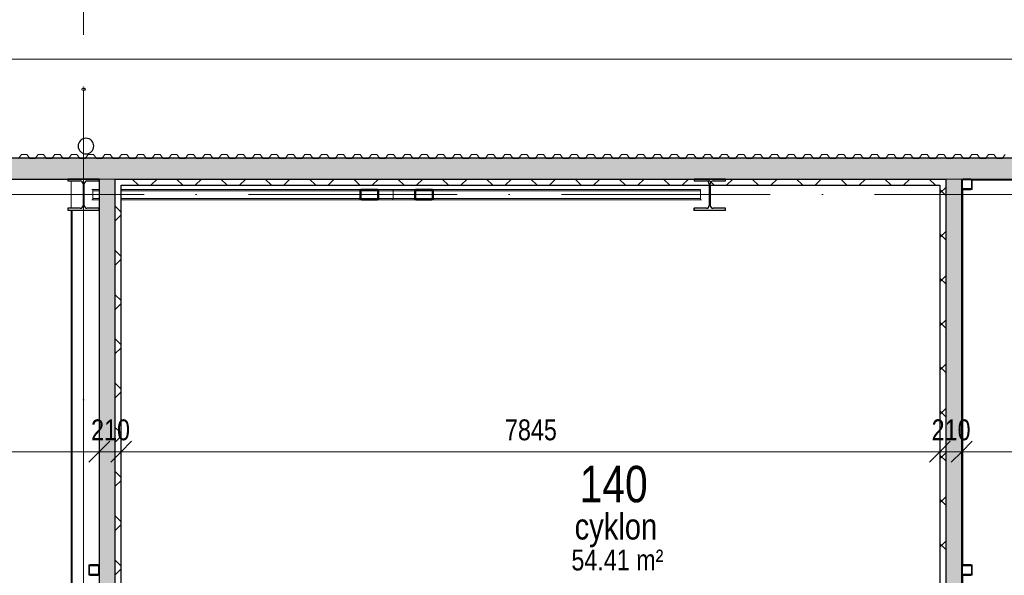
# Model space of a CAD drawing. Header units: millimetres. Extents: x 198345 to 441227, y -23587 to 80066.
# Tile 74 of 79: x 376824 to 386260, y 66534 to 71863. Entities that reach past the tile are written whole.
import ezdxf

# ---------------------------------------------------------------- set-up
doc = ezdxf.new("R2010")
doc.units = ezdxf.units.MM
doc.linetypes.add('IMPORT-HP_01_CER_B', pattern=[800, 500, -100, 100, -100])
doc.linetypes.add('Čerchovaná 20mm', pattern=[3000, 2000, -500, 0, -500])
for name, color, linetype, lineweight in [('CA_IMPORTY18', 8, 'Continuous', 9), ('CA_KOTY', 3, 'Continuous', 9), ('CA_KOTY-100', 3, 'Continuous', 9), ('CA_OSY', 5, 'Continuous', 9), ('CA_PODLAHA25', 7, 'Continuous', 13), ('CA_POHHRA18', 9, 'Continuous', 9), ('CA_POHHRA25', 7, 'Continuous', 13), ('CA_REZY', 1, 'Continuous', 25), ('CA_SRAFY', 9, 'Continuous', 25), ('CA_TEXT25', 7, 'Continuous', 9)]:
    doc.layers.add(name, color=color, linetype=linetype, lineweight=lineweight)
doc.styles.add('Arial', font='arial.ttf', dxfattribs={"height": 10})
doc.styles.add('Arial_3', font='arial.ttf', dxfattribs={"width": 0.8, "height": 250})
doc.styles.add('Arial_4', font='arial.ttf', dxfattribs={"width": 0.8, "height": 200})
doc.styles.add('Arial_8', font='arial.ttf', dxfattribs={"width": 0.8, "height": 350})
doc.dimstyles.new('HP_Přímá_-_2_mm_Ariel_1-100', dxfattribs={"dimscale": 304.8, "dimtxt": 204.05188, "dimasz": 0.656168, "dimexe": 0.328084, "dimexo": 0.0625, "dimgap": 0.164042, "dimtad": 1, "dimdec": 0, "dimzin": 0, "dimdsep": 46, "dimtxsty": 'Arial_4', "dimblk1": 'OBLIQUE', "dimblk2": 'OBLIQUE', "dimsah": 1, "dimcen": 0.09, "dimazin": 0, "dimtfac": 1, "dimtdec": 4, "dimtix": 1, "dimtmove": 0, "dimatfit": 3, "dimfxl": 0.984252, "dimfxlon": 1, "dimtvp": 1, "dimtolj": 1, "dimtzin": 0, "dimarcsym": 2})
pattern_1 = [(45, (111796.82, 0), (-212.13203, 212.13203), []), (135, (111796.82, 0), (-212.13203, -212.13203), [])]

# ---------------------------------------------------------------- blocks, each defined once
blk = doc.blocks.new('ocelová kce final - 11542_003_OK-HALA_TaO-2_ET_AciS_2025-05-29_upr_dwg-2597525-PŮDORYS _6_160 _ vestavek V9')
at = {"layer": 'CA_IMPORTY18', "color": 57}
for p, q in [((265650.8, 71202.5), (265629.2, 71202.5)), ((265629.2, 71187.5), (265650.8, 71187.5)), ((265672.5, 70315), (265790, 70315)), ((274155, 70335), (274155, 70325)), ((274155, 70325), (277490, 70325)), ((277489, 70325), (274155, 70325)), ((274155, 70325), (274155, 70323)), ((265646.5, 70081), (265646.5, 70289)), ((265790, 70235), (265719.7, 70235)), ((265790, 70236), (265727.8, 70236)), ((265727.8, 70236), (265727.8, 70134)), ((265729.6, 70223), (265790, 70223)), ((265751.2, 70235), (265790, 70235)), ((268309.8, 70235), (266000, 70235)), ((266000, 70235), (268309.8, 70235)), ((266000, 70223), (268288.2, 70223)), ((268457.3, 70223), (268299, 70223)), ((268341.2, 70235), (268309.8, 70235)), ((268446.5, 70235), (268598.9, 70235)), ((268605.6, 70223), (268468.1, 70223)), ((268833.5, 70235), (268598.9, 70235)), ((268598.9, 70235), (268833.5, 70235)), ((268605.6, 70223), (268811.9, 70223)), ((268605.6, 70223), (268605.6, 70147)), ((268681.1, 70235), (268723.3, 70235)), ((268822.7, 70223), (268981, 70223)), ((268970.2, 70235), (271528.8, 70235)), ((271550.4, 70223), (268991.8, 70223)), ((271552.2, 70236), (271368.7, 70236)), ((271552.2, 70134), (271552.2, 70236)), ((271633.5, 70275), (271633.5, 70081)), ((271646.5, 70081), (271646.5, 70275)), ((274067, 70235), (274065, 70235)), ((274065, 70235), (274065, 66635)), ((274065, 66636), (274065, 70234.2)), ((274155, 70235), (274143, 70235)), ((274155, 70247), (274155, 70235)), ((265719.7, 70135), (265790, 70135)), ((265727.8, 70134), (265790, 70134)), ((265729.6, 70147), (265790, 70147)), ((265751.2, 70135), (265790, 70135)), ((266000, 70147), (268288.2, 70147)), ((266000, 70135), (268309.8, 70135)), ((266000, 70135), (268309.8, 70135)), ((268457.3, 70147), (268299, 70147)), ((268446.5, 70135), (268598.9, 70135)), ((268598.9, 70135), (268446.5, 70135)), ((268605.6, 70147), (268468.1, 70147)), ((268598.9, 70135), (268833.5, 70135)), ((268598.9, 70135), (268833.5, 70135)), ((268605.6, 70147), (268811.9, 70147)), ((268822.7, 70147), (268981, 70147)), ((268970.2, 70135), (271560.3, 70135)), ((271528.8, 70135), (268970.2, 70135)), ((271550.4, 70147), (268991.8, 70147)), ((271368.7, 70134), (271552.2, 70134)), ((265520, 70035), (265520, 63280)), ((265530, 70035), (265530, 63280)), ((265530, 70034), (265790, 70034)), ((265530, 70034), (265530, 63280)), ((265790, 70055), (265672.5, 70055)), ((271607.5, 70055), (271489, 70055)), ((271489, 70055), (271489, 70034)), ((271489, 70034), (271791, 70034)), ((271791, 70055), (271672.5, 70055)), ((271791, 70034), (271791, 70055)), ((265790, 66636), (265689, 66636)), ((265689, 66636), (265689, 66534)), ((274065, 66636), (274055, 66636)), ((274065, 66635), (274067, 66635)), ((274143, 66635), (274155, 66635)), ((274155, 66635), (274155, 66623)), ((274067, 66535), (274065, 66535)), ((274065, 66535), (274065, 63130)), ((274155, 66535), (274143, 66535)), ((274155, 66547), (274155, 66535))]:
    blk.add_line(p, q, dxfattribs=at)
at = {"layer": 'CA_IMPORTY18', "color": 57, "linetype": 'IMPORT-HP_01_CER_B'}
for p, q in [((265640, 70721.8), (265640, 71185)), ((265640, 70535), (265640, 70580.7))]:
    blk.add_line(p, q, dxfattribs=at)
at = {"layer": 'CA_IMPORTY18', "color": 57}
for centre, radius, start, end in [((265629.2, 71195), 7.5, 90, 270), ((265650.8, 71195), 7.5, 270, 90), ((265672.5, 70289), 26, 89.99999, 179.99999), ((274067, 70247), 13, 193.59121, 261.1508), ((265672.5, 70081), 26, 179.99999, 269.99999), ((271607.5, 70081), 26, 269.99999, 0), ((271672.5, 70081), 26, 180, 269.99999)]:
    blk.add_arc(centre, radius, start, end, dxfattribs=at)
for centre, start_param, end_param in [((268598.9, 70223), 4.712362, 6.283159), ((268598.9, 70147), 3.141593, 4.712362)]:
    blk.add_ellipse(centre, major_axis=(0, 12), ratio=0.555659, start_param=start_param, end_param=end_param, dxfattribs=at)
at = {"layer": 'CA_REZY'}
for p, q in [((265790, 70335), (265490, 70335)), ((265490, 70335), (265490, 70316)), ((265490, 70316), (265607.5, 70316)), ((265672.5, 70316), (265790, 70316)), ((265790, 70316), (265790, 70335)), ((271790, 70335), (271490, 70335)), ((271490, 70335), (271490, 70316)), ((271490, 70316), (271607.5, 70316)), ((271672.5, 70316), (271790, 70316)), ((271790, 70316), (271790, 70335)), ((274055, 70323), (274055, 70247)), ((274061, 70247), (274061, 70323)), ((274143, 70335), (274067, 70335)), ((274067, 70329), (274143, 70329)), ((274149, 70323), (274149, 70247)), ((274155, 70247), (274155, 70323)), ((265634.5, 70289), (265634.5, 70081)), ((265645.5, 70081), (265645.5, 70289)), ((268288.2, 70223), (268288.2, 70147)), ((268299, 70147), (268299, 70223)), ((268446.5, 70235), (268309.8, 70235)), ((268309.8, 70229), (268446.5, 70229)), ((268457.3, 70223), (268457.3, 70147)), ((268468.1, 70147), (268468.1, 70223)), ((268811.9, 70223), (268811.9, 70147)), ((268822.7, 70147), (268822.7, 70223)), ((268970.2, 70235), (268833.5, 70235)), ((268833.5, 70229), (268970.2, 70229)), ((268981, 70223), (268981, 70147)), ((268991.8, 70147), (268991.8, 70223)), ((271634.5, 70289), (271634.5, 70081)), ((271645.5, 70081), (271645.5, 70289)), ((274143, 70241), (274067, 70241)), ((274067, 70235), (274143, 70235)), ((268446.5, 70141), (268309.8, 70141)), ((268309.8, 70135), (268446.5, 70135)), ((268970.2, 70141), (268833.5, 70141)), ((268833.5, 70135), (268970.2, 70135)), ((265607.5, 70054), (265490, 70054)), ((265490, 70054), (265490, 70035)), ((265490, 70035), (265790, 70035)), ((265790, 70054), (265672.5, 70054)), ((265790, 70035), (265790, 70054)), ((271607.5, 70054), (271490, 70054)), ((271490, 70054), (271490, 70035)), ((271490, 70035), (271790, 70035)), ((271790, 70054), (271672.5, 70054)), ((271790, 70035), (271790, 70054)), ((265690, 66623), (265690, 66547)), ((265696, 66547), (265696, 66623)), ((265778, 66635), (265702, 66635)), ((265702, 66629), (265778, 66629)), ((265784, 66623), (265784, 66547)), ((265790, 66547), (265790, 66623)), ((274055, 66623), (274055, 66547)), ((274061, 66547), (274061, 66623)), ((274143, 66635), (274067, 66635)), ((274067, 66629), (274143, 66629)), ((274149, 66623), (274149, 66547)), ((274155, 66547), (274155, 66623)), ((265778, 66541), (265702, 66541)), ((265702, 66535), (265778, 66535)), ((274143, 66541), (274067, 66541)), ((274067, 66535), (274143, 66535))]:
    blk.add_line(p, q, dxfattribs=at)
at = {"layer": 'CA_REZY', "flags": 128}
for points in [[(268309.8, 70235), (268305.6, 70234.8), (268301.5, 70234.1), (268297.8, 70233), (268294.5, 70231.5), (268291.8, 70229.7), (268289.8, 70227.6), (268288.6, 70225.3), (268288.2, 70223)], [(268299, 70223), (268299.2, 70224.2), (268299.8, 70225.3), (268300.8, 70226.3), (268302.1, 70227.2), (268303.8, 70228), (268305.6, 70228.5), (268307.7, 70228.9), (268309.8, 70229)], [(268468.1, 70223), (268467.7, 70225.3), (268466.5, 70227.6), (268464.5, 70229.7), (268461.8, 70231.5), (268458.5, 70233), (268454.8, 70234.1), (268450.8, 70234.8), (268446.5, 70235)], [(268446.5, 70229), (268448.7, 70228.9), (268450.7, 70228.5), (268452.5, 70228), (268454.2, 70227.2), (268455.5, 70226.3), (268456.5, 70225.3), (268457.1, 70224.2), (268457.3, 70223)], [(268833.5, 70235), (268829.2, 70234.8), (268825.2, 70234.1), (268821.5, 70233), (268818.2, 70231.5), (268815.5, 70229.7), (268813.5, 70227.6), (268812.3, 70225.3), (268811.9, 70223)], [(268822.7, 70223), (268822.9, 70224.2), (268823.5, 70225.3), (268824.5, 70226.3), (268825.8, 70227.2), (268827.5, 70228), (268829.3, 70228.5), (268831.4, 70228.9), (268833.5, 70229)], [(268991.8, 70223), (268991.4, 70225.3), (268990.2, 70227.6), (268988.2, 70229.7), (268985.5, 70231.5), (268982.2, 70233), (268978.5, 70234.1), (268974.4, 70234.8), (268970.2, 70235)], [(268970.2, 70229), (268972.3, 70228.9), (268974.4, 70228.5), (268976.2, 70228), (268977.9, 70227.2), (268979.2, 70226.3), (268980.2, 70225.3), (268980.8, 70224.2), (268981, 70223)], [(268288.2, 70147), (268288.6, 70144.7), (268289.8, 70142.4), (268291.8, 70140.3), (268294.5, 70138.5), (268297.8, 70137), (268301.5, 70135.9), (268305.6, 70135.2), (268309.8, 70135)], [(268309.8, 70141), (268307.7, 70141.1), (268305.6, 70141.5), (268303.8, 70142), (268302.1, 70142.8), (268300.8, 70143.7), (268299.8, 70144.7), (268299.2, 70145.8), (268299, 70147)], [(268457.3, 70147), (268457.1, 70145.8), (268456.5, 70144.7), (268455.5, 70143.7), (268454.2, 70142.8), (268452.5, 70142), (268450.7, 70141.5), (268448.6, 70141.1), (268446.5, 70141)], [(268446.5, 70135), (268450.8, 70135.2), (268454.8, 70135.9), (268458.5, 70137), (268461.8, 70138.5), (268464.5, 70140.3), (268466.5, 70142.4), (268467.7, 70144.7), (268468.1, 70147)], [(268811.9, 70147), (268812.3, 70144.7), (268813.5, 70142.4), (268815.5, 70140.3), (268818.2, 70138.5), (268821.5, 70137), (268825.2, 70135.9), (268829.2, 70135.2), (268833.5, 70135)], [(268833.5, 70141), (268831.4, 70141.1), (268829.3, 70141.5), (268827.5, 70142), (268825.8, 70142.8), (268824.5, 70143.7), (268823.5, 70144.7), (268822.9, 70145.8), (268822.7, 70147)], [(268981, 70147), (268980.8, 70145.8), (268980.2, 70144.7), (268979.2, 70143.7), (268977.9, 70142.8), (268976.2, 70142), (268974.4, 70141.5), (268972.3, 70141.1), (268970.2, 70141)], [(268970.2, 70135), (268974.4, 70135.2), (268978.5, 70135.9), (268982.2, 70137), (268985.5, 70138.5), (268988.2, 70140.3), (268990.2, 70142.4), (268991.4, 70144.7), (268991.8, 70147)]]:
    blk.add_lwpolyline(points, dxfattribs=at)
at = {"layer": 'CA_REZY'}
for centre, radius, start, end in [((265607.5, 70289), 27, 0, 90), ((265672.5, 70289), 27, 90, 180), ((271607.5, 70289), 27, 0, 90), ((271672.5, 70289), 27, 90, 180), ((274067, 70323), 12, 90, 180), ((274067, 70323), 6, 90, 180), ((274143, 70323), 12, 0, 90), ((274143, 70323), 6, 0, 90), ((274067, 70247), 12, 180, 270), ((274067, 70247), 6, 180, 270), ((274143, 70247), 12, 270, 0), ((274143, 70247), 6, 270, 0), ((265607.5, 70081), 27, 270, 0), ((265672.5, 70081), 27, 180, 270), ((271607.5, 70081), 27, 270, 0), ((271672.5, 70081), 27, 180, 270), ((265702, 66623), 12, 90, 180), ((265702, 66623), 6, 90, 180), ((265778, 66623), 12, 0, 90), ((265778, 66623), 6, 0, 90), ((274067, 66623), 12, 90, 180), ((274067, 66623), 6, 90, 180), ((274143, 66623), 12, 0, 90), ((274143, 66623), 6, 0, 90), ((265702, 66547), 12, 180, 270), ((265702, 66547), 6, 180, 270), ((265778, 66547), 12, 270, 0), ((265778, 66547), 6, 270, 0), ((274067, 66547), 12, 180, 270), ((274067, 66547), 6, 180, 270), ((274143, 66547), 12, 270, 0), ((274143, 66547), 6, 270, 0)]:
    blk.add_arc(centre, radius, start, end, dxfattribs=at)
at = {"layer": 'CA_IMPORTY18', "color": 7, "linetype": 'IMPORT-HP_01_CER_B', "insert": (265631.7, 71200.5), "char_height": 10, "width": 18.609, "attachment_point": 1, "line_spacing_factor": 0.941778, "style": 'Arial'}
blk.add_mtext('24', dxfattribs=at)
blk = doc.blocks.new('ocelová kce final - ocelová kce final-2597615-PŮDORYS _6_160 _ vestavek V9')
blk.add_blockref('ocelová kce final - 11542_003_OK-HALA_TaO-2_ET_AciS_2025-05-29_upr_dwg-2597525-PŮDORYS _6_160 _ vestavek V9', (0, 0))
blk = doc.blocks.new('Opakovaný detail - 40-518357-PŮDORYS _6_160 _ vestavek V9')
at = {"layer": 'CA_POHHRA18'}
for p, q in [((-24317.4, 250.1), (-24288.4, 211.1)), ((-24288.4, 211.1), (-24237.4, 211.1)), ((-24237.4, 211.1), (-24208.4, 250.1)), ((-24208.4, 250.1), (-24182.9, 250.1)), ((-24183.1, 250.1), (-24157.6, 250.1)), ((-24157.6, 250.1), (-24128.6, 211.1)), ((-24128.6, 211.1), (-24077.6, 211.1)), ((-24077.6, 211.1), (-24048.6, 250.1)), ((-24048.6, 250.1), (-24023.1, 250.1)), ((-24023.3, 250.1), (-23997.8, 250.1)), ((-23997.8, 250.1), (-23968.8, 211.1)), ((-23968.8, 211.1), (-23917.8, 211.1)), ((-23917.8, 211.1), (-23888.8, 250.1)), ((-23888.8, 250.1), (-23863.3, 250.1)), ((-23863.5, 250.1), (-23838, 250.1)), ((-23838, 250.1), (-23809, 211.1)), ((-23809, 211.1), (-23758, 211.1)), ((-23758, 211.1), (-23729, 250.1)), ((-23729, 250.1), (-23703.5, 250.1)), ((-23703.8, 250.1), (-23678.3, 250.1)), ((-23678.3, 250.1), (-23649.3, 211.1)), ((-23649.3, 211.1), (-23598.3, 211.1)), ((-23598.3, 211.1), (-23569.3, 250.1)), ((-23569.3, 250.1), (-23543.8, 250.1)), ((-23544, 250.1), (-23518.5, 250.1)), ((-23518.5, 250.1), (-23489.5, 211.1)), ((-23489.5, 211.1), (-23438.5, 211.1)), ((-23438.5, 211.1), (-23409.5, 250.1)), ((-23409.5, 250.1), (-23384, 250.1)), ((-23384.2, 250.1), (-23358.7, 250.1)), ((-23358.7, 250.1), (-23329.7, 211.1)), ((-23329.7, 211.1), (-23278.7, 211.1)), ((-23278.7, 211.1), (-23249.7, 250.1)), ((-23249.7, 250.1), (-23224.2, 250.1)), ((-23224.5, 250.1), (-23199, 250.1)), ((-23199, 250.1), (-23170, 211.1)), ((-23170, 211.1), (-23119, 211.1)), ((-23119, 211.1), (-23090, 250.1)), ((-23090, 250.1), (-23064.5, 250.1)), ((-23064.7, 250.1), (-23039.2, 250.1)), ((-23039.2, 250.1), (-23010.2, 211.1)), ((-23010.2, 211.1), (-22959.2, 211.1)), ((-22959.2, 211.1), (-22930.2, 250.1)), ((-22930.2, 250.1), (-22904.7, 250.1)), ((-22904.9, 250.1), (-22879.4, 250.1)), ((-22879.4, 250.1), (-22850.4, 211.1)), ((-22850.4, 211.1), (-22799.4, 211.1)), ((-22799.4, 211.1), (-22770.4, 250.1)), ((-22770.4, 250.1), (-22744.9, 250.1)), ((-22745.2, 250.1), (-22719.7, 250.1)), ((-22719.7, 250.1), (-22690.7, 211.1)), ((-22690.7, 211.1), (-22639.7, 211.1)), ((-22639.7, 211.1), (-22610.7, 250.1)), ((-22610.7, 250.1), (-22585.2, 250.1)), ((-22585.4, 250.1), (-22559.9, 250.1)), ((-22559.9, 250.1), (-22530.9, 211.1)), ((-22530.9, 211.1), (-22479.9, 211.1)), ((-22479.9, 211.1), (-22450.9, 250.1)), ((-22450.9, 250.1), (-22425.4, 250.1)), ((-22425.6, 250.1), (-22400.1, 250.1)), ((-22400.1, 250.1), (-22371.1, 211.1)), ((-22371.1, 211.1), (-22320.1, 211.1)), ((-22320.1, 211.1), (-22291.1, 250.1)), ((-22291.1, 250.1), (-22265.6, 250.1)), ((-22265.8, 250.1), (-22240.3, 250.1)), ((-22240.3, 250.1), (-22211.3, 211.1)), ((-22211.3, 211.1), (-22160.3, 211.1)), ((-22160.3, 211.1), (-22131.3, 250.1)), ((-22131.3, 250.1), (-22105.8, 250.1)), ((-22106.1, 250.1), (-22080.6, 250.1)), ((-22080.6, 250.1), (-22051.6, 211.1)), ((-22051.6, 211.1), (-22000.6, 211.1)), ((-22000.6, 211.1), (-21971.6, 250.1)), ((-21971.6, 250.1), (-21946.1, 250.1)), ((-21946.3, 250.1), (-21920.8, 250.1)), ((-21920.8, 250.1), (-21891.8, 211.1)), ((-21891.8, 211.1), (-21840.8, 211.1)), ((-21840.8, 211.1), (-21811.8, 250.1)), ((-21811.8, 250.1), (-21786.3, 250.1)), ((-21786.5, 250.1), (-21761, 250.1)), ((-21761, 250.1), (-21732, 211.1)), ((-21732, 211.1), (-21681, 211.1)), ((-21681, 211.1), (-21652, 250.1)), ((-21652, 250.1), (-21626.5, 250.1)), ((-21626.8, 250.1), (-21601.3, 250.1)), ((-21601.3, 250.1), (-21572.3, 211.1)), ((-21572.3, 211.1), (-21521.3, 211.1)), ((-21521.3, 211.1), (-21492.3, 250.1)), ((-21492.3, 250.1), (-21466.8, 250.1)), ((-21467, 250.1), (-21441.5, 250.1)), ((-21441.5, 250.1), (-21412.5, 211.1)), ((-21412.5, 211.1), (-21361.5, 211.1)), ((-21361.5, 211.1), (-21332.5, 250.1)), ((-21332.5, 250.1), (-21307, 250.1)), ((-21307.2, 250.1), (-21281.7, 250.1)), ((-21281.7, 250.1), (-21252.7, 211.1)), ((-21252.7, 211.1), (-21201.7, 211.1)), ((-21201.7, 211.1), (-21172.7, 250.1)), ((-21172.7, 250.1), (-21147.2, 250.1)), ((-21147.4, 250.1), (-21121.9, 250.1)), ((-21121.9, 250.1), (-21092.9, 211.1)), ((-21092.9, 211.1), (-21041.9, 211.1)), ((-21041.9, 211.1), (-21012.9, 250.1)), ((-21012.9, 250.1), (-20987.4, 250.1)), ((-20987.7, 250.1), (-20962.2, 250.1)), ((-20962.2, 250.1), (-20933.2, 211.1)), ((-20933.2, 211.1), (-20882.2, 211.1)), ((-20882.2, 211.1), (-20853.2, 250.1)), ((-20853.2, 250.1), (-20827.7, 250.1)), ((-20827.9, 250.1), (-20802.4, 250.1)), ((-20802.4, 250.1), (-20773.4, 211.1)), ((-20773.4, 211.1), (-20722.4, 211.1)), ((-20722.4, 211.1), (-20693.4, 250.1)), ((-20693.4, 250.1), (-20667.9, 250.1)), ((-20668.1, 250.1), (-20642.6, 250.1)), ((-20642.6, 250.1), (-20613.6, 211.1)), ((-20613.6, 211.1), (-20562.6, 211.1)), ((-20562.6, 211.1), (-20533.6, 250.1)), ((-20533.6, 250.1), (-20508.1, 250.1)), ((-20508.4, 250.1), (-20482.9, 250.1)), ((-20482.9, 250.1), (-20453.9, 211.1)), ((-20453.9, 211.1), (-20402.9, 211.1)), ((-20402.9, 211.1), (-20373.9, 250.1)), ((-20373.9, 250.1), (-20348.4, 250.1)), ((-20348.6, 250.1), (-20323.1, 250.1)), ((-20323.1, 250.1), (-20294.1, 211.1)), ((-20294.1, 211.1), (-20243.1, 211.1)), ((-20243.1, 211.1), (-20214.1, 250.1)), ((-20214.1, 250.1), (-20188.6, 250.1)), ((-20188.8, 250.1), (-20163.3, 250.1)), ((-20163.3, 250.1), (-20134.3, 211.1)), ((-20134.3, 211.1), (-20083.3, 211.1)), ((-20083.3, 211.1), (-20054.3, 250.1)), ((-20054.3, 250.1), (-20028.8, 250.1)), ((-20029, 250.1), (-20003.5, 250.1)), ((-20003.5, 250.1), (-19974.5, 211.1)), ((-19974.5, 211.1), (-19923.5, 211.1)), ((-19923.5, 211.1), (-19894.5, 250.1)), ((-19894.5, 250.1), (-19869, 250.1)), ((-19869.3, 250.1), (-19843.8, 250.1)), ((-19843.8, 250.1), (-19814.8, 211.1)), ((-19814.8, 211.1), (-19763.8, 211.1)), ((-19763.8, 211.1), (-19734.8, 250.1)), ((-19734.8, 250.1), (-19709.3, 250.1)), ((-19709.5, 250.1), (-19684, 250.1)), ((-19684, 250.1), (-19655, 211.1)), ((-19655, 211.1), (-19604, 211.1)), ((-19604, 211.1), (-19575, 250.1)), ((-19575, 250.1), (-19549.5, 250.1)), ((-19549.7, 250.1), (-19524.2, 250.1)), ((-19524.2, 250.1), (-19495.2, 211.1)), ((-19495.2, 211.1), (-19444.2, 211.1)), ((-19444.2, 211.1), (-19415.2, 250.1)), ((-19415.2, 250.1), (-19389.7, 250.1)), ((-19390, 250.1), (-19364.5, 250.1)), ((-19364.5, 250.1), (-19335.5, 211.1)), ((-19335.5, 211.1), (-19284.5, 211.1)), ((-19284.5, 211.1), (-19255.5, 250.1)), ((-19255.5, 250.1), (-19230, 250.1)), ((-19230.2, 250.1), (-19204.7, 250.1)), ((-19204.7, 250.1), (-19175.7, 211.1)), ((-19175.7, 211.1), (-19124.7, 211.1)), ((-19124.7, 211.1), (-19095.7, 250.1)), ((-19095.7, 250.1), (-19070.2, 250.1)), ((-19070.4, 250.1), (-19044.9, 250.1)), ((-19044.9, 250.1), (-19015.9, 211.1)), ((-19015.9, 211.1), (-18964.9, 211.1)), ((-18964.9, 211.1), (-18935.9, 250.1)), ((-18935.9, 250.1), (-18910.4, 250.1)), ((-18910.6, 250.1), (-18885.1, 250.1)), ((-18885.1, 250.1), (-18856.1, 211.1)), ((-18856.1, 211.1), (-18805.1, 211.1)), ((-18805.1, 211.1), (-18776.1, 250.1)), ((-18776.1, 250.1), (-18750.6, 250.1)), ((-18750.9, 250.1), (-18725.4, 250.1)), ((-18725.4, 250.1), (-18696.4, 211.1)), ((-18696.4, 211.1), (-18645.4, 211.1)), ((-18645.4, 211.1), (-18616.4, 250.1)), ((-18616.4, 250.1), (-18590.9, 250.1)), ((-18591.1, 250.1), (-18565.6, 250.1)), ((-18565.6, 250.1), (-18536.6, 211.1)), ((-18536.6, 211.1), (-18485.6, 211.1)), ((-18485.6, 211.1), (-18456.6, 250.1)), ((-18456.6, 250.1), (-18431.1, 250.1)), ((-18431.3, 250.1), (-18405.8, 250.1)), ((-18405.8, 250.1), (-18376.8, 211.1)), ((-18376.8, 211.1), (-18325.8, 211.1)), ((-18325.8, 211.1), (-18296.8, 250.1)), ((-18296.8, 250.1), (-18271.3, 250.1)), ((-18271.6, 250.1), (-18246.1, 250.1)), ((-18246.1, 250.1), (-18217.1, 211.1)), ((-18217.1, 211.1), (-18166.1, 211.1)), ((-18166.1, 211.1), (-18137.1, 250.1)), ((-18137.1, 250.1), (-18111.6, 250.1)), ((-18111.8, 250.1), (-18086.3, 250.1)), ((-18086.3, 250.1), (-18057.3, 211.1)), ((-18057.3, 211.1), (-18006.3, 211.1)), ((-18006.3, 211.1), (-17977.3, 250.1)), ((-17977.3, 250.1), (-17951.8, 250.1)), ((-17952, 250.1), (-17926.5, 250.1)), ((-17926.5, 250.1), (-17897.5, 211.1)), ((-17897.5, 211.1), (-17846.5, 211.1)), ((-17846.5, 211.1), (-17817.5, 250.1)), ((-17817.5, 250.1), (-17792, 250.1)), ((-17792.2, 250.1), (-17766.7, 250.1)), ((-17766.7, 250.1), (-17737.7, 211.1)), ((-17737.7, 211.1), (-17686.7, 211.1)), ((-17686.7, 211.1), (-17657.7, 250.1)), ((-17657.7, 250.1), (-17632.2, 250.1)), ((-17632.5, 250.1), (-17607, 250.1)), ((-17607, 250.1), (-17578, 211.1)), ((-17578, 211.1), (-17527, 211.1)), ((-17527, 211.1), (-17498, 250.1)), ((-17498, 250.1), (-17472.5, 250.1)), ((-17472.7, 250.1), (-17447.2, 250.1)), ((-17447.2, 250.1), (-17418.2, 211.1)), ((-17418.2, 211.1), (-17367.2, 211.1)), ((-17367.2, 211.1), (-17338.2, 250.1)), ((-17338.2, 250.1), (-17312.7, 250.1)), ((-17312.9, 250.1), (-17287.4, 250.1)), ((-17287.4, 250.1), (-17258.4, 211.1)), ((-17258.4, 211.1), (-17207.4, 211.1)), ((-17207.4, 211.1), (-17178.4, 250.1)), ((-17178.4, 250.1), (-17152.9, 250.1)), ((-17153.2, 250.1), (-17127.7, 250.1)), ((-17127.7, 250.1), (-17098.7, 211.1)), ((-17098.7, 211.1), (-17047.7, 211.1)), ((-17047.7, 211.1), (-17018.7, 250.1)), ((-17018.7, 250.1), (-16993.2, 250.1)), ((-16993.4, 250.1), (-16967.9, 250.1)), ((-16967.9, 250.1), (-16938.9, 211.1)), ((-16938.9, 211.1), (-16887.9, 211.1)), ((-16887.9, 211.1), (-16858.9, 250.1)), ((-16858.9, 250.1), (-16833.4, 250.1)), ((-16833.6, 250.1), (-16808.1, 250.1)), ((-16808.1, 250.1), (-16779.1, 211.1)), ((-16779.1, 211.1), (-16728.1, 211.1)), ((-16728.1, 211.1), (-16699.1, 250.1)), ((-16699.1, 250.1), (-16673.6, 250.1)), ((-16673.8, 250.1), (-16648.3, 250.1)), ((-16648.3, 250.1), (-16619.3, 211.1)), ((-16619.3, 211.1), (-16568.3, 211.1)), ((-16568.3, 211.1), (-16539.3, 250.1)), ((-16539.3, 250.1), (-16513.8, 250.1)), ((-16514.1, 250.1), (-16488.6, 250.1)), ((-16488.6, 250.1), (-16459.6, 211.1)), ((-16459.6, 211.1), (-16408.6, 211.1)), ((-16408.6, 211.1), (-16379.6, 250.1)), ((-16379.6, 250.1), (-16354.1, 250.1)), ((-16354.3, 250.1), (-16328.8, 250.1)), ((-16328.8, 250.1), (-16299.8, 211.1)), ((-16299.8, 211.1), (-16248.8, 211.1)), ((-16248.8, 211.1), (-16219.8, 250.1)), ((-16219.8, 250.1), (-16194.3, 250.1)), ((-16194.5, 250.1), (-16169, 250.1)), ((-16169, 250.1), (-16140, 211.1)), ((-16140, 211.1), (-16089, 211.1)), ((-16089, 211.1), (-16060, 250.1)), ((-16060, 250.1), (-16034.5, 250.1)), ((-16034.8, 250.1), (-16009.3, 250.1)), ((-16009.3, 250.1), (-15980.3, 211.1)), ((-15980.3, 211.1), (-15929.3, 211.1)), ((-15929.3, 211.1), (-15900.3, 250.1)), ((-15900.3, 250.1), (-15874.8, 250.1)), ((-15875, 250.1), (-15849.5, 250.1)), ((-15849.5, 250.1), (-15820.5, 211.1)), ((-15820.5, 211.1), (-15769.5, 211.1)), ((-15769.5, 211.1), (-15740.5, 250.1)), ((-15740.5, 250.1), (-15715, 250.1)), ((-15715.2, 250.1), (-15689.7, 250.1)), ((-15689.7, 250.1), (-15660.7, 211.1)), ((-15660.7, 211.1), (-15609.7, 211.1)), ((-15609.7, 211.1), (-15580.7, 250.1)), ((-15580.7, 250.1), (-15555.2, 250.1)), ((-15555.4, 250.1), (-15529.9, 250.1)), ((-15529.9, 250.1), (-15500.9, 211.1)), ((-15500.9, 211.1), (-15449.9, 211.1)), ((-15449.9, 211.1), (-15420.9, 250.1)), ((-15420.9, 250.1), (-15395.4, 250.1)), ((-15395.7, 250.1), (-15370.2, 250.1)), ((-15370.2, 250.1), (-15341.2, 211.1)), ((-15341.2, 211.1), (-15290.2, 211.1)), ((-15290.2, 211.1), (-15261.2, 250.1)), ((-15261.2, 250.1), (-15235.7, 250.1)), ((-15235.9, 250.1), (-15210.4, 250.1)), ((-15210.4, 250.1), (-15181.4, 211.1)), ((-15181.4, 211.1), (-15130.4, 211.1)), ((-15130.4, 211.1), (-15101.4, 250.1)), ((-15101.4, 250.1), (-15075.9, 250.1)), ((-15076.1, 250.1), (-15050.6, 250.1)), ((-15050.6, 250.1), (-15021.6, 211.1)), ((-15021.6, 211.1), (-14970.6, 211.1)), ((-14970.6, 211.1), (-14941.6, 250.1)), ((-14941.6, 250.1), (-14916.1, 250.1)), ((-14916.4, 250.1), (-14890.9, 250.1)), ((-14890.9, 250.1), (-14861.9, 211.1))]:
    blk.add_line(p, q, dxfattribs=at)
blk = doc.blocks.new('DIMBLOCK80-PŮDORYS _6_160 _ vestavek V9')
at = {"layer": 'CA_KOTY-100'}
for p, q in [((316686.9, 71483.7), (316786.9, 71583.7)), ((316686.9, 71483.7), (316686.9, 71583.7)), ((401416.9, 71483.7), (401516.9, 71583.7)), ((401416.9, 71483.7), (401416.9, 71583.7)), ((316686.9, 71483.7), (316586.9, 71383.7)), ((316686.9, 71483.7), (401416.9, 71483.7)), ((316686.9, 71483.7), (316686.9, 71183.7)), ((401416.9, 71483.7), (401316.9, 71383.7)), ((401416.9, 71483.7), (401416.9, 71183.7))]:
    blk.add_line(p, q, dxfattribs=at)
at = {"layer": 'CA_KOTY-100', "color": 0, "insert": (358745.8, 71793.4), "char_height": 200, "width": 734.587, "attachment_point": 1, "line_spacing_factor": 0.941778, "style": 'Arial_4'}
blk.add_mtext('84730', dxfattribs=at)
blk = doc.blocks.new('_Oblique')
at = {"color": 0, "linetype": 'ByBlock', "lineweight": -2}
blk.add_line((-0.5, -0.5), (0.5, 0.5), dxfattribs=at)
blk = doc.blocks.new('DIMBLOCK94-PŮDORYS _6_160 _ vestavek V9')
at = {"layer": 'CA_KOTY-100'}
for p, q in [((358592.8, 67719.6), (358592.8, 68019.6)), ((377586.9, 67719.6), (377586.9, 68019.6)), ((358592.8, 67719.6), (358692.8, 67819.6)), ((377586.9, 67719.6), (377686.9, 67819.6)), ((358592.8, 67719.6), (358492.8, 67619.6)), ((358592.8, 67719.6), (377586.9, 67719.6)), ((358592.8, 67719.6), (358592.8, 67619.6)), ((377586.9, 67719.6), (377486.9, 67619.6)), ((377586.9, 67719.6), (377586.9, 67619.6))]:
    blk.add_line(p, q, dxfattribs=at)
at = {"layer": 'CA_KOTY-100', "color": 0, "insert": (367783.7, 68029.3), "char_height": 200, "width": 734.587, "attachment_point": 1, "line_spacing_factor": 0.941778, "style": 'Arial_4'}
blk.add_mtext('18994', dxfattribs=at)
blk = doc.blocks.new('DIMBLOCK95-PŮDORYS _6_160 _ vestavek V9')
at = {"layer": 'CA_KOTY-100'}
for p, q in [((377586.9, 67719.6), (377586.9, 68019.6)), ((377796.9, 67719.6), (377796.9, 68019.6)), ((377586.9, 67719.6), (377686.9, 67819.6)), ((377796.9, 67719.6), (377896.9, 67819.6)), ((377586.9, 67719.6), (377486.9, 67619.6)), ((377586.9, 67719.6), (377796.9, 67719.6)), ((377586.9, 67719.6), (377586.9, 67619.6)), ((377796.9, 67719.6), (377696.9, 67619.6)), ((377796.9, 67719.6), (377796.9, 67619.6))]:
    blk.add_line(p, q, dxfattribs=at)
at = {"layer": 'CA_KOTY-100', "color": 0, "insert": (377508.2, 68029.3), "char_height": 200, "width": 440.752, "attachment_point": 1, "line_spacing_factor": 0.941778, "style": 'Arial_4'}
blk.add_mtext('210', dxfattribs=at)
blk = doc.blocks.new('DIMBLOCK96-PŮDORYS _6_160 _ vestavek V9')
at = {"layer": 'CA_KOTY-100'}
for p, q in [((377796.9, 67719.6), (377796.9, 68019.6)), ((385641.9, 67719.6), (385641.9, 68019.6)), ((377796.9, 67719.6), (377896.9, 67819.6)), ((385641.9, 67719.6), (385741.9, 67819.6)), ((377796.9, 67719.6), (377696.9, 67619.6)), ((377796.9, 67719.6), (385641.9, 67719.6)), ((377796.9, 67719.6), (377796.9, 67619.6)), ((385641.9, 67719.6), (385541.9, 67619.6)), ((385641.9, 67719.6), (385641.9, 67619.6))]:
    blk.add_line(p, q, dxfattribs=at)
at = {"layer": 'CA_KOTY-100', "color": 0, "insert": (381474.5, 68029.3), "char_height": 200, "width": 587.669, "attachment_point": 1, "line_spacing_factor": 0.941778, "style": 'Arial_4'}
blk.add_mtext('7845', dxfattribs=at)
blk = doc.blocks.new('DIMBLOCK97-PŮDORYS _6_160 _ vestavek V9')
at = {"layer": 'CA_KOTY-100'}
for p, q in [((385641.9, 67719.6), (385641.9, 68019.6)), ((385851.9, 67719.6), (385851.9, 68019.6)), ((385641.9, 67719.6), (385741.9, 67819.6)), ((385851.9, 67719.6), (385951.9, 67819.6)), ((385641.9, 67719.6), (385541.9, 67619.6)), ((385641.9, 67719.6), (385851.9, 67719.6)), ((385641.9, 67719.6), (385641.9, 67619.6)), ((385851.9, 67719.6), (385751.9, 67619.6)), ((385851.9, 67719.6), (385851.9, 67619.6))]:
    blk.add_line(p, q, dxfattribs=at)
at = {"layer": 'CA_KOTY-100', "color": 0, "insert": (385563.2, 68029.3), "char_height": 200, "width": 440.752, "attachment_point": 1, "line_spacing_factor": 0.941778, "style": 'Arial_4'}
blk.add_mtext('210', dxfattribs=at)
blk = doc.blocks.new('DIMBLOCK98-PŮDORYS _6_160 _ vestavek V9')
at = {"layer": 'CA_KOTY-100'}
for p, q in [((385851.9, 67719.6), (385851.9, 68019.6)), ((401216.9, 67719.6), (401216.9, 68019.6)), ((385851.9, 67719.6), (385951.9, 67819.6)), ((401216.9, 67719.6), (401316.9, 67819.6)), ((385851.9, 67719.6), (385751.9, 67619.6)), ((385851.9, 67719.6), (401216.9, 67719.6)), ((385851.9, 67719.6), (385851.9, 67619.6)), ((401216.9, 67719.6), (401116.9, 67619.6)), ((401216.9, 67719.6), (401216.9, 67619.6))]:
    blk.add_line(p, q, dxfattribs=at)
at = {"layer": 'CA_KOTY-100', "color": 0, "insert": (393228.3, 68029.3), "char_height": 200, "width": 734.587, "attachment_point": 1, "line_spacing_factor": 0.941778, "style": 'Arial_4'}
blk.add_mtext('15365', dxfattribs=at)

msp = doc.modelspace()

# ---------------------------------------------------------------- hatches: boundary and pattern name
at = {"layer": 'CA_SRAFY', "lineweight": 9}
h = msp.add_hatch(dxfattribs=at)
h.set_pattern_fill('FP_24', color=256, angle=-293.578, style=0, pattern_type=2)
h.set_pattern_definition([(246.422, (359019.71, 70530.14), (4.6e-05, -97.175588), [16.779, -8.852, 44.162, -8.852, -27.382]), (246.422, (359019.71, 70530.14), (4.6e-05, -97.175588), [-78.645, 16.779, -10.603]), (293.578, (359045.155, 70530.14), (42.410543, 0.000105), [16.779, -8.852, 44.162, -8.852, -27.382]), (293.578, (359045.155, 70530.14), (42.410543, 0.000105), [-78.645, 16.779, -10.603]), (180, (359045.16, 70530.14), (3e-12, -97.175), [25.446, -16.964]), (180, (359023.95, 70442.68), (3e-12, -97.175), [25.446, -16.964]), (270, (359051.867, 70514.762), (42.411, 1e-12), [8.112, -89.063]), (270, (359030.66, 70466.174), (42.411, 1e-12), [8.112, -89.063]), (270, (359012.997, 70514.762), (42.411, 1e-12), [8.112, -89.063]), (270, (358991.79, 70466.175), (42.411, 1e-12), [8.112, -89.063])])
h.paths.add_polyline_path([(400891, 70335), (401416.9, 70335), (401416.9, 70535), (396936.9, 70535), (396936.9, 70447.4), (396942.9, 70445.6), (396948.3, 70442.4), (396954.1, 70435.8), (396956.9, 70429.9), (396958.1, 70422.3), (396957.9, 70418.9), (396956.1, 70412.4), (396954.1, 70408.5), (396950.1, 70403.6), (396944.9, 70400), (396936.9, 70397.4), (396928.9, 70397.4), (396926.6, 70397.7), (396917.6, 70402.2), (396915.6, 70403.7), (396909.6, 70412.4), (396908.8, 70414.1), (396907.6, 70422.3), (396908.8, 70429.8), (396911.5, 70435.8), (396912.9, 70438), (396917.6, 70442.6), (396922.8, 70445.6), (396928.9, 70447.4), (396928.9, 70535), (396256.8, 70535), (396256.8, 70447.4), (396262.9, 70445.6), (396268.3, 70442.5), (396274.1, 70435.8), (396276.9, 70429.8), (396278.1, 70422.3), (396277.9, 70418.9), (396276, 70412.4), (396274.1, 70408.5), (396270.1, 70403.7), (396265, 70400), (396256.8, 70397.4), (396248.8, 70397.4), (396246.6, 70397.7), (396240.7, 70400), (396235.6, 70403.6), (396229.6, 70412.4), (396228.8, 70414.1), (396227.6, 70422.3), (396228.8, 70429.9), (396231.5, 70435.8), (396232.9, 70438), (396237.3, 70442.4), (396242.8, 70445.6), (396248.8, 70447.4), (396248.8, 70535), (356786.9, 70535), (356786.9, 70335), (400710.4, 70335)])
h.paths.add_polyline_path([(352306.8, 70335), (355386.9, 70335), (355386.9, 70535), (351286.9, 70535), (351286.9, 70335), (352126.2, 70335)])
h.paths.add_polyline_path([(349597.7, 70335), (349886.9, 70335), (349886.9, 70535), (331986.9, 70535), (331986.9, 70335), (349417.1, 70335)])
h.paths.add_polyline_path([(330453, 70335), (330586.9, 70335), (330586.9, 70535), (325486.9, 70535), (325486.9, 70335), (330272.4, 70335)])
h.paths.add_polyline_path([(323048, 70335), (324086.9, 70335), (324086.9, 70535), (316686.9, 70535), (316686.9, 70335), (322867.4, 70335)])
h = msp.add_hatch(dxfattribs=at)
h.set_pattern_fill('FP_30', color=256, angle=161.57, style=0, pattern_type=2)
h.set_pattern_definition([(71.57, (377591.948, 66802.42), (-0.003194, 40.64254), [6.096, -283.058, 32.106, 0]), (288.43, (377591.948, 66812.58), (0.003194, 40.64254), [6.096, -283.058, 31.648, 0]), (18.43, (377591.948, 66802.42), (-101.60858, -20.31297), [96.368, -224.892]), (341.57, (377591.948, 66812.58), (101.60858, -20.31297), [96.368, -224.892])])
h.paths.add_polyline_path([(377736.9, 63280), (377736.9, 70335), (377586.9, 70335), (377586.9, 63280), (377592.3, 63280)])
h = msp.add_hatch(dxfattribs=at)
h.set_pattern_fill('FP_18', color=256, style=0, pattern_type=2)
h.set_pattern_definition(pattern_1)
h.paths.add_polyline_path([(377796.9, 63340), (377796.9, 70335), (377736.9, 70335), (377736.9, 63340), (377772.9, 63340)])
h = msp.add_hatch(dxfattribs=at)
h.set_pattern_fill('FP_18', color=256, style=0, pattern_type=2)
h.set_pattern_definition(pattern_1)
h.paths.add_polyline_path([(385701.9, 70275), (385701.9, 70335), (377796.9, 70335), (377796.9, 70275), (385641.9, 70275)])
h = msp.add_hatch(dxfattribs=at)
h.set_pattern_fill('FP_33', color=256, angle=-198.43, style=0, pattern_type=2)
h.set_pattern_definition([(251.57, (385846.786, 66775.08), (0.003194, -40.64254), [6.096, -283.058, 32.106, 0]), (108.43, (385846.786, 66764.92), (-0.003194, -40.64254), [6.096, -283.058, 31.648, 0]), (198.43, (385846.786, 66775.08), (101.60858, 20.31297), [96.368, -224.892]), (161.57, (385846.786, 66764.92), (-101.60858, 20.31297), [96.368, -224.892])])
h.paths.add_polyline_path([(385719.8, 63205), (385851.9, 63205), (385851.9, 70335), (385701.9, 70335), (385701.9, 63205)])
h = msp.add_hatch(dxfattribs=at)
h.set_pattern_fill('FP_18', color=256, style=0, pattern_type=2)
h.set_pattern_definition(pattern_1)
h.paths.add_polyline_path([(385701.9, 63340), (385701.9, 70275), (385641.9, 70275), (385641.9, 63340)])

# ---------------------------------------------------------------- linework, layer by layer
at = {"layer": 'CA_OSY', "linetype": 'Čerchovaná 20mm'}
for p, q in [((377436.9, 53715.8), (377436.9, 75184.5)), ((310014.1, 70185), (407602.9, 70185))]:
    msp.add_line(p, q, dxfattribs=at)
at = {"layer": 'CA_PODLAHA25'}
for p, q in [((377316.9, 70316), (377316.9, 70054)), ((377316.9, 70035), (377316.9, 63280)), ((377436.9, 63280), (377436.9, 70035))]:
    msp.add_line(p, q, dxfattribs=at)
at = {"layer": 'CA_POHHRA25'}
for p, q in [((377736.9, 70335), (377586.9, 70335)), ((385851.9, 70335), (385701.9, 70335))]:
    msp.add_line(p, q, dxfattribs=at)
at = {"layer": 'CA_REZY'}
for p, q in [((396248.8, 70535), (356786.9, 70535)), ((358592.8, 70335), (377586.9, 70335)), ((377586.9, 70335), (377586.9, 63280)), ((377736.9, 70335), (385701.9, 70335)), ((377736.9, 70335), (377736.9, 63280)), ((385701.9, 63205), (385701.9, 70335)), ((385851.9, 70335), (401416.9, 70335)), ((385851.9, 62100.5), (385851.9, 70335)), ((377796.9, 63340), (377796.9, 70275)), ((377796.9, 70275), (385641.9, 70275)), ((385641.9, 70275), (385641.9, 63340))]:
    msp.add_line(p, q, dxfattribs=at)
for start, end in [(90, 180), (0, 90), (180, 0)]:
    msp.add_arc((377459.4, 70651.2), 75, start, end, dxfattribs=at)

# ---------------------------------------------------------------- block references
at = {"layer": 'CA_IMPORTY18', "color": 57}
msp.add_blockref('ocelová kce final - ocelová kce final-2597615-PŮDORYS _6_160 _ vestavek V9', (111796.8, 0), dxfattribs=at)
at = {"layer": 'CA_POHHRA18', "extrusion": (0, 0, -1), "rotation": 180}
msp.add_blockref('Opakovaný detail - 40-518357-PŮDORYS _6_160 _ vestavek V9', (-401129.2, 70780.6), dxfattribs=at)

# ---------------------------------------------------------------- texts
at = {"layer": 'CA_TEXT25', "insert": (382190, 67584.2), "char_height": 350, "width": 808.101, "attachment_point": 1, "style": 'Arial_8'}
msp.add_mtext('140', dxfattribs=at)

# ---------------------------------------------------------------- dimensions: what is measured, and where the dimension line sits
at = {"layer": 'CA_KOTY'}
for base, p1, p2, override, picture, middle in [((401416.9, 71483.7), (316686.9, 71183.7), (401416.9, 71183.7), {"dimpost": '<>', "dimfxl": 84729.998951}, 'DIMBLOCK80-PŮDORYS _6_160 _ vestavek V9', (359051.9, 71635.9)), ((377586.9, 67719.6), (358592.8, 68019.6), (377586.9, 68019.6), {"dimpost": '<>', "dimfxl": 18994.095465}, 'DIMBLOCK94-PŮDORYS _6_160 _ vestavek V9', (368089.8, 67871.7)), ((377796.9, 67719.6), (377586.9, 68019.6), (377796.9, 68019.6), {"dimpost": '<>', "dimfxl": 210}, 'DIMBLOCK95-PŮDORYS _6_160 _ vestavek V9', (377691.9, 67871.7)), ((385641.9, 67719.6), (377796.9, 68019.6), (385641.9, 68019.6), {"dimpost": '<>', "dimfxl": 7844.998951}, 'DIMBLOCK96-PŮDORYS _6_160 _ vestavek V9', (381719.4, 67871.7)), ((385851.9, 67719.6), (385641.9, 68019.6), (385851.9, 68019.6), {"dimpost": '<>', "dimfxl": 210}, 'DIMBLOCK97-PŮDORYS _6_160 _ vestavek V9', (385746.9, 67871.7)), ((401216.9, 67719.6), (385851.9, 68019.6), (401216.9, 68019.6), {"dimpost": '<>', "dimfxl": 15365}, 'DIMBLOCK98-PŮDORYS _6_160 _ vestavek V9', (393534.4, 67871.8))]:
    dim = msp.add_linear_dim(base=base, p1=p1, p2=p2, dimstyle='HP_Přímá_-_2_mm_Ariel_1-100', override=override, dxfattribs=at)
    dim.commit()
    dim.dimension.update_dxf_attribs({"geometry": picture, "text_midpoint": middle})

# ---------------------------------------------------------------- next in the draw order: texts
at = {"layer": 'CA_TEXT25', "insert": (382111.1, 66781.1), "char_height": 200, "width": 1090.295, "attachment_point": 1, "style": 'Arial_4', "bg_fill": 3, "box_fill_scale": 1.25, "bg_fill_color": 256, "bg_fill_true_color": 13158600, "bg_fill_transparency": 0}
msp.add_mtext('54.41 m²', dxfattribs=at)

# ---------------------------------------------------------------- next in the draw order: texts
at = {"layer": 'CA_TEXT25', "insert": (382141.9, 67127.5), "char_height": 250, "width": 942.784, "attachment_point": 1, "style": 'Arial_3'}
msp.add_mtext('cyklon', dxfattribs=at)

doc.saveas('drawing.dxf')
